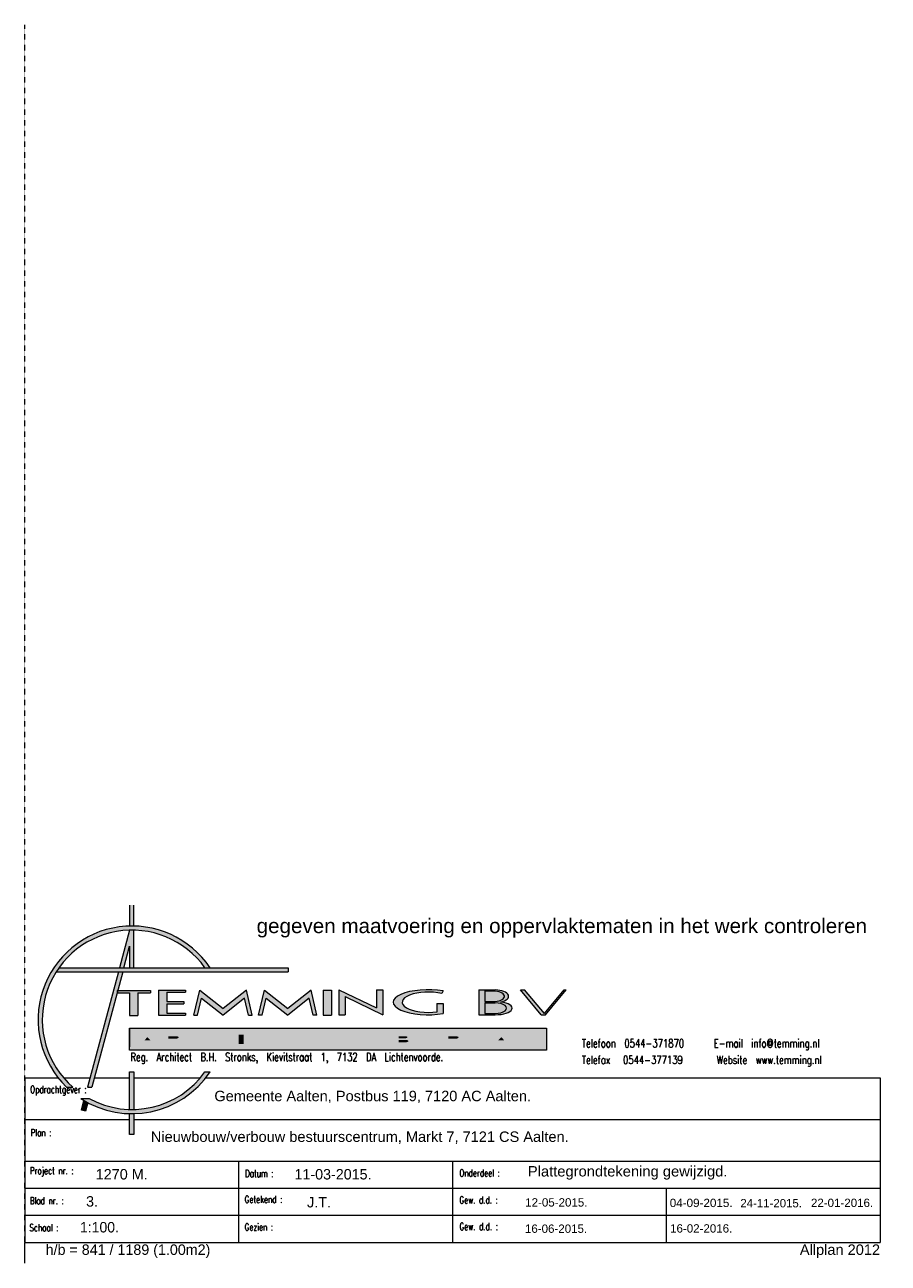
# Model space of a CAD drawing. Header units: millimetres. Extents: x -90830 to 24172, y -102460 to 73669.
# Tile 1 of 198: x 2309 to 23004, y -102460 to -72760. Entities that reach past the tile are written whole.
import ezdxf

# ---------------------------------------------------------------- set-up
doc = ezdxf.new("R2010")
doc.units = ezdxf.units.MM
doc.linetypes.add('PUNKT2_S9', pattern=[0.001, 0, -0.001])
doc.layers.add('Algemeen', color=253, linetype='Continuous', lineweight=9)
doc.layers.add('Standard', color=253, linetype='Continuous', lineweight=9)
doc.styles.add('ARIAL', font='arial.ttf')
doc.styles.add('ROMANT', font='romant.shx')

msp = doc.modelspace()

# ---------------------------------------------------------------- hatches: boundary and pattern name
at = {"layer": 'Standard', "linetype": 'Continuous', "lineweight": 35}
h = msp.add_hatch(color=4, dxfattribs=at)
h.paths.add_polyline_path([(8623, -95473), (8623, -95373), (4922, -95373), (4922, -93873), (4822, -93873), (4822, -94474), (4581, -95373), (3129, -95373), (3062, -95473), (4555, -95473), (3814, -98236), (3918, -98236), (4658, -95473)])
h.paths.add_polyline_path([(4685, -95373), (4822, -94860), (4822, -95373)], flags=16)
for points in [[(6749, -95373), (6501, -95064), (6202, -94804), (5862, -94600), (5492, -94458), (5102, -94384), (4706, -94380), (4315, -94445), (3941, -94578), (3597, -94774), (3292, -95027), (3037, -95331), (2838, -95674), (2703, -96047), (2636, -96437), (2638, -96834), (2710, -97224), (2849, -97595), (3051, -97936), (3310, -98236), (3457, -98236), (3195, -97960), (2985, -97642), (2835, -97292), (2749, -96921), (2730, -96541), (2778, -96163), (2892, -95800), (3069, -95462), (3302, -95161), (3584, -94906), (3908, -94705), (4261, -94564), (4634, -94487), (5015, -94477), (5391, -94535), (5752, -94659), (6085, -94843), (6380, -95084), (6628, -95373)], [(6749, -97873), (6628, -97873), (6374, -98168), (6071, -98412), (5730, -98597), (5361, -98718), (4975, -98771), (4587, -98753), (4208, -98666), (3851, -98512), (3656, -98512), (3999, -98694), (4368, -98815), (4753, -98870), (5142, -98858), (5522, -98779), (5883, -98636), (6215, -98433), (6506, -98176)], [(4822, -97873), (4822, -99373), (4922, -99373), (4922, -97873)], [(3666, -98790), (3762, -98816), (3818, -98608), (3728, -98557)]]:
    msp.add_hatch(color=4, dxfattribs=at).paths.add_polyline_path(points)
at = {"layer": 'Standard', "linetype": 'Continuous', "lineweight": 20}
for color, points in [(0, [(4522, -95923), (4522, -95973), (4822, -95973), (4822, -96523), (5022, -96523), (5022, -95973), (5322, -95973), (5322, -95923)]), (0, [(5512, -95912), (5512, -96512), (6162, -96512), (6162, -96462), (5712, -96462), (5712, -96237), (6122, -96237), (6122, -96187), (5712, -96187), (5712, -95962), (6162, -95962), (6162, -95912)]), (0, [(6362, -96512), (6450, -96512), (6546, -96105), (7062, -96512), (7578, -96105), (7674, -96512), (7762, -96512), (7621, -95912), (7062, -96353), (6504, -95912)]), (0, [(7912, -96512), (8000, -96512), (8096, -96105), (8612, -96512), (9128, -96105), (9224, -96512), (9312, -96512), (9171, -95912), (8612, -96353), (8054, -95912)]), (0, [(9462, -95912), (9462, -96512), (9662, -96512), (9662, -95912)]), (0, [(9839, -96501), (9989, -96501), (9989, -96065), (10889, -96501), (10889, -95901), (10739, -95901), (10739, -96338), (9839, -95901)]), (0, [(12303, -95992), (12339, -95930), (12201, -95912), (12057, -95902), (11910, -95902), (11765, -95911), (11627, -95929), (11499, -95955), (11386, -95989), (11292, -96029), (11218, -96074), (11168, -96123), (11142, -96175), (11142, -96227), (11168, -96279), (11218, -96328), (11292, -96374), (11386, -96414), (11499, -96447), (11627, -96473), (11765, -96491), (11910, -96500), (12057, -96500), (12201, -96491), (12339, -96472), (12339, -96230), (12189, -96230), (12189, -96431), (12083, -96442), (11975, -96445), (11866, -96441), (11761, -96430), (11662, -96412), (11574, -96387), (11497, -96356), (11436, -96321), (11391, -96282), (11364, -96240), (11356, -96198), (11367, -96155), (11397, -96114), (11445, -96076), (11509, -96041), (11587, -96011), (11677, -95987), (11777, -95970), (11883, -95960), (11992, -95957), (12100, -95962), (12205, -95973)]), (0, [(13189, -95901), (13189, -96501), (13586, -96501), (13656, -96499), (13724, -96492), (13788, -96480), (13846, -96464), (13896, -96445), (13936, -96422), (13965, -96397), (13983, -96370), (13989, -96343), (13982, -96315), (13964, -96289), (13933, -96264), (13893, -96241), (13842, -96222), (13784, -96207), (13720, -96195), (13774, -96179), (13820, -96159), (13858, -96137), (13885, -96111), (13902, -96084), (13906, -96056), (13900, -96029), (13881, -96002), (13852, -95977), (13813, -95954), (13766, -95935), (13711, -95920), (13650, -95909), (13586, -95903)]), (0, [(14189, -95901), (14689, -96501), (14789, -96501), (15289, -95901), (15239, -95901), (14764, -96471), (14289, -95901)]), (7, [(13339, -95931), (13339, -96186), (13535, -96186), (13581, -96184), (13627, -96179), (13669, -96169), (13707, -96157), (13741, -96141), (13768, -96123), (13788, -96103), (13800, -96082), (13805, -96060), (13801, -96038), (13789, -96016), (13770, -95996), (13744, -95978), (13711, -95962), (13673, -95949), (13631, -95940), (13586, -95934)]), (7, [(13339, -96216), (13339, -96471), (13586, -96471), (13633, -96469), (13679, -96463), (13722, -96454), (13761, -96441), (13794, -96426), (13821, -96407), (13841, -96387), (13853, -96366), (13858, -96344), (13853, -96322), (13841, -96300), (13821, -96280), (13794, -96262), (13761, -96246), (13722, -96233), (13679, -96224), (13633, -96218), (13586, -96216)])]:
    msp.add_hatch(color=color, dxfattribs=at).paths.add_polyline_path(points)
at = {"layer": 'Standard', "linetype": 'Continuous', "lineweight": 15}
for color, points in [(0, [(4822, -96823), (4822, -97351), (14810, -97351), (14810, -96823)]), (7, [(4973, -97199), (5098, -97199), (5139, -97154), (5357, -97154), (5400, -97199), (5523, -97199), (5316, -96979), (5181, -96979)]), (0, [(5174, -97117), (5322, -97117), (5248, -97039)]), (7, [(5749, -97110), (5890, -97110), (5914, -97115), (5937, -97123), (5956, -97135), (5963, -97152), (5967, -97170), (5972, -97182), (5983, -97191), (5992, -97199), (6114, -97199), (6105, -97191), (6095, -97180), (6089, -97169), (6078, -97123), (6071, -97113), (6057, -97106), (6044, -97102), (6027, -97098), (5984, -97093), (6002, -97093), (6038, -97088), (6068, -97082), (6094, -97073), (6109, -97062), (6116, -97053), (6119, -97043), (6117, -97033), (6108, -97022), (6092, -97009), (6080, -97004), (6062, -96996), (6038, -96989), (6014, -96984), (5985, -96980), (5947, -96978), (5626, -96978), (5626, -97199), (5749, -97199)]), (0, [(5749, -97016), (5749, -97073), (5930, -97073), (5954, -97071), (5975, -97064), (5989, -97057), (5996, -97044), (5993, -97036), (5983, -97027), (5965, -97021), (5932, -97015)]), (7, [(6732, -97042), (6716, -97027), (6697, -97013), (6669, -96998), (6645, -96990), (6610, -96977), (6567, -96971), (6527, -96965), (6476, -96963), (6423, -96966), (6388, -96971), (6343, -96980), (6299, -96993), (6260, -97013), (6232, -97033), (6212, -97058), (6207, -97075), (6208, -97094), (6215, -97115), (6233, -97137), (6256, -97152), (6289, -97169), (6337, -97186), (6378, -97195), (6416, -97200), (6450, -97203), (6505, -97203), (6532, -97201), (6579, -97194), (6627, -97185), (6660, -97171), (6686, -97160), (6716, -97141), (6732, -97125), (6603, -97125), (6588, -97134), (6571, -97144), (6539, -97155), (6510, -97158), (6471, -97160), (6436, -97158), (6402, -97149), (6376, -97139), (6355, -97126), (6340, -97112), (6331, -97096), (6331, -97079), (6334, -97067), (6342, -97055), (6359, -97039), (6377, -97028), (6405, -97017), (6442, -97008), (6480, -97006), (6506, -97008), (6527, -97012), (6549, -97018), (6573, -97025), (6590, -97033), (6600, -97043)]), (7, [(6837, -96978), (6837, -97199), (6962, -97200), (6961, -97102), (7203, -97102), (7203, -97199), (7326, -97199), (7326, -96978), (7203, -96978), (7203, -97064), (6961, -97064), (6961, -96978)]), (7, [(7432, -96978), (7432, -97199), (7555, -97199), (7555, -96978)]), (7, [(7651, -96978), (7651, -97016), (7830, -97016), (7830, -97199), (7953, -97199), (7953, -97016), (8133, -97016), (8133, -96978)]), (7, [(8240, -96978), (8240, -97199), (8689, -97199), (8689, -97162), (8363, -97162), (8363, -97104), (8633, -97104), (8633, -97068), (8363, -97068), (8363, -97016), (8689, -97016), (8689, -96978)]), (7, [(9302, -97043), (9285, -97028), (9266, -97013), (9238, -96999), (9214, -96991), (9179, -96978), (9137, -96972), (9096, -96965), (9045, -96963), (8992, -96966), (8957, -96972), (8913, -96981), (8868, -96994), (8829, -97013), (8802, -97034), (8781, -97059), (8776, -97075), (8777, -97095), (8784, -97116), (8803, -97138), (8825, -97153), (8859, -97170), (8906, -97186), (8947, -97196), (8985, -97201), (9020, -97204), (9074, -97204), (9101, -97202), (9148, -97195), (9196, -97185), (9229, -97172), (9255, -97161), (9285, -97142), (9302, -97125), (9172, -97125), (9157, -97134), (9140, -97145), (9108, -97156), (9080, -97159), (9040, -97161), (9005, -97159), (8971, -97150), (8945, -97140), (8924, -97126), (8910, -97113), (8900, -97097), (8900, -97079), (8903, -97067), (8912, -97056), (8928, -97040), (8946, -97029), (8974, -97017), (9011, -97009), (9049, -97007), (9076, -97009), (9096, -97012), (9118, -97018), (9142, -97026), (9159, -97034), (9169, -97044)]), (7, [(9391, -96978), (9391, -97016), (9570, -97016), (9570, -97199), (9693, -97199), (9693, -97016), (9873, -97016), (9873, -96978)]), (7, [(9980, -96978), (9980, -97199), (10429, -97199), (10429, -97163), (10103, -97163), (10103, -97105), (10373, -97105), (10373, -97068), (10103, -97068), (10103, -97016), (10429, -97016), (10429, -96978)]), (7, [(10540, -96978), (10540, -97199), (10663, -97199), (10663, -97049), (10910, -97199), (11033, -97199), (11033, -96978), (10910, -96978), (10910, -97129), (10663, -96978)]), (7, [(11472, -97198), (11510, -97195), (11538, -97191), (11567, -97183), (11588, -97175), (11606, -97165), (11623, -97151), (11628, -97140), (11628, -97129), (11622, -97119), (11607, -97107), (11589, -97099), (11564, -97093), (11547, -97088), (11524, -97086), (11506, -97085), (11543, -97080), (11585, -97066), (11596, -97059), (11605, -97048), (11606, -97039), (11601, -97024), (11588, -97011), (11577, -97006), (11559, -96998), (11542, -96992), (11524, -96986), (11495, -96982), (11453, -96978), (11146, -96978), (11146, -97198)]), (0, [(11269, -97162), (11441, -97162), (11450, -97161), (11462, -97158), (11472, -97156), (11487, -97152), (11500, -97145), (11504, -97129), (11498, -97119), (11487, -97114), (11476, -97110), (11456, -97107), (11431, -97104), (11268, -97104)]), (0, [(11269, -97015), (11269, -97068), (11430, -97067), (11457, -97061), (11470, -97057), (11478, -97050), (11483, -97042), (11475, -97028), (11463, -97023), (11447, -97018), (11423, -97015)]), (7, [(11741, -96978), (11741, -97142), (11746, -97149), (11760, -97159), (11775, -97166), (11813, -97179), (11851, -97187), (11903, -97196), (11947, -97199), (12024, -97199), (12046, -97197), (12078, -97194), (12118, -97186), (12157, -97178), (12191, -97166), (12215, -97155), (12224, -97146), (12227, -97137), (12227, -96979), (12105, -96979), (12104, -97127), (12102, -97133), (12087, -97140), (12063, -97147), (12035, -97152), (12004, -97154), (11970, -97154), (11938, -97152), (11906, -97147), (11881, -97141), (11869, -97134), (11864, -97128), (11864, -96978)]), (7, [(12459, -97111), (12601, -97111), (12624, -97116), (12647, -97123), (12667, -97135), (12673, -97153), (12677, -97171), (12682, -97182), (12693, -97191), (12702, -97199), (12825, -97199), (12815, -97191), (12805, -97180), (12799, -97170), (12788, -97123), (12781, -97114), (12768, -97107), (12754, -97103), (12737, -97099), (12694, -97094), (12713, -97094), (12748, -97088), (12779, -97082), (12804, -97073), (12820, -97063), (12827, -97054), (12830, -97044), (12828, -97033), (12819, -97022), (12802, -97010), (12790, -97005), (12773, -96997), (12748, -96990), (12724, -96985), (12695, -96981), (12658, -96978), (12336, -96978), (12336, -97199), (12459, -97199)]), (0, [(12459, -97016), (12459, -97073), (12640, -97073), (12665, -97071), (12685, -97065), (12699, -97058), (12707, -97045), (12703, -97037), (12693, -97027), (12675, -97021), (12642, -97015)]), (7, [(12942, -96978), (12942, -97199), (13391, -97199), (13391, -97162), (13065, -97162), (13065, -97104), (13335, -97104), (13335, -97068), (13065, -97068), (13065, -97016), (13391, -97016), (13391, -96978)]), (7, [(13455, -97199), (13580, -97199), (13621, -97154), (13839, -97154), (13882, -97199), (14005, -97199), (13798, -96979), (13663, -96979)]), (0, [(13656, -97117), (13804, -97117), (13730, -97039)]), (7, [(14107, -96975), (14107, -97139), (14112, -97146), (14126, -97156), (14141, -97163), (14179, -97175), (14217, -97184), (14269, -97193), (14313, -97196), (14389, -97196), (14411, -97194), (14444, -97191), (14484, -97183), (14523, -97175), (14557, -97163), (14580, -97152), (14590, -97143), (14593, -97134), (14593, -96976), (14470, -96976), (14470, -97124), (14468, -97130), (14453, -97137), (14428, -97144), (14401, -97148), (14370, -97151), (14335, -97151), (14303, -97148), (14272, -97143), (14247, -97138), (14235, -97131), (14230, -97125), (14230, -96975)]), (0, [(11504, -97127), (11501, -97124), (11497, -97121), (11494, -97148), (11500, -97143), (11503, -97140), (11505, -97135), (11505, -97131)])]:
    msp.add_hatch(color=color, dxfattribs=at).paths.add_polyline_path(points)

# ---------------------------------------------------------------- linework, layer by layer
at = {"layer": 'Standard', "color": 6, "linetype": 'PUNKT2_S9', "lineweight": 15}
msp.add_line((2309, -102460), (2309, -72760), dxfattribs=at)
at = {"layer": 'Standard', "color": 0, "linetype": 'Continuous', "lineweight": 20}
for p, q in [((4822, -93873), (4822, -94374)), ((4922, -94374), (4922, -93873)), ((4822, -94474), (4581, -95373)), ((4922, -95373), (4922, -94474)), ((4685, -95373), (4822, -94860)), ((4822, -94860), (4822, -95373)), ((3062, -95473), (8623, -95473)), ((3129, -95373), (8623, -95373)), ((4555, -95473), (3814, -98236)), ((4658, -95473), (3918, -98236)), ((8623, -95373), (8623, -95473)), ((4522, -95923), (4522, -95980)), ((4522, -95923), (5322, -95923)), ((5322, -95923), (5322, -95973)), ((5512, -95912), (5512, -96512)), ((5512, -95912), (6162, -95912)), ((6162, -95912), (6162, -95962)), ((6362, -96512), (6504, -95912)), ((6504, -95912), (7062, -96353)), ((7621, -95912), (7062, -96353)), ((7762, -96512), (7621, -95912)), ((7912, -96512), (8054, -95912)), ((8054, -95912), (8612, -96353)), ((9171, -95912), (8612, -96353)), ((9312, -96512), (9171, -95912)), ((9462, -95912), (9462, -96512)), ((9462, -95912), (9662, -95912)), ((9662, -95912), (9662, -96512)), ((9839, -95901), (9839, -96501)), ((9839, -95901), (10739, -96338)), ((10739, -95901), (10739, -96338)), ((10739, -95901), (10889, -95901)), ((10889, -95901), (10889, -96501)), ((12339, -95930), (12303, -95992)), ((13189, -95901), (13189, -96501)), ((13189, -95901), (13586, -95901)), ((14689, -96501), (14189, -95901)), ((14189, -95901), (14289, -95901)), ((14764, -96471), (14289, -95901)), ((14764, -96471), (15239, -95901)), ((14789, -96501), (15289, -95901)), ((15239, -95901), (15289, -95901)), ((4522, -95973), (4822, -95973)), ((4822, -95973), (4822, -96523)), ((5022, -95973), (5022, -96523)), ((5022, -95973), (5322, -95973)), ((5712, -95962), (6162, -95962)), ((5712, -95962), (5712, -96187)), ((5712, -96187), (6122, -96187)), ((6122, -96187), (6122, -96237)), ((6450, -96512), (6546, -96105)), ((6546, -96105), (7062, -96512)), ((7578, -96105), (7062, -96512)), ((7674, -96512), (7578, -96105)), ((8000, -96512), (8096, -96105)), ((8096, -96105), (8612, -96512)), ((9128, -96105), (8612, -96512)), ((9224, -96512), (9128, -96105)), ((9989, -96065), (10889, -96501)), ((9989, -96065), (9989, -96501)), ((13339, -95931), (13586, -95931)), ((13339, -95931), (13339, -96186)), ((13339, -96186), (13535, -96186)), ((13339, -96216), (13586, -96216)), ((13339, -96216), (13339, -96471)), ((4822, -96523), (5022, -96523)), ((5512, -96512), (6162, -96512)), ((5712, -96237), (6122, -96237)), ((5712, -96237), (5712, -96462)), ((5712, -96462), (6162, -96462)), ((6162, -96462), (6162, -96512)), ((6362, -96512), (6450, -96512)), ((7674, -96512), (7762, -96512)), ((8000, -96512), (7912, -96512)), ((9312, -96512), (9224, -96512)), ((9462, -96512), (9662, -96512)), ((9839, -96501), (9989, -96501)), ((12189, -96230), (12339, -96230)), ((12189, -96230), (12189, -96431)), ((12339, -96230), (12339, -96472)), ((13189, -96501), (13586, -96501)), ((13339, -96471), (13586, -96471)), ((14689, -96501), (14789, -96501)), ((4822, -96823), (8623, -96823)), ((4822, -96823), (4822, -97273)), ((4822, -96823), (14810, -96823)), ((4822, -97351), (4822, -96823)), ((14810, -96823), (14810, -97351)), ((14810, -97351), (4822, -97351)), ((4822, -97873), (4922, -97873)), ((4822, -98773), (4822, -97873)), ((4922, -97873), (4922, -98773)), ((6628, -97873), (6749, -97873)), ((2309, -98010), (2309, -101960)), ((2309, -98010), (3107, -98010)), ((3235, -98010), (3875, -98010)), ((3310, -98236), (3457, -98236)), ((3814, -98236), (3918, -98236)), ((3978, -98010), (4822, -98010)), ((4922, -98010), (6521, -98010)), ((6650, -98010), (22809, -98010)), ((22809, -98010), (22809, -98010)), ((22809, -98010), (22809, -101960)), ((3656, -98512), (3851, -98512)), ((3666, -98790), (3728, -98557)), ((3762, -98816), (3666, -98790)), ((3818, -98608), (3762, -98816)), ((4822, -99373), (4822, -98873)), ((4922, -98873), (4922, -99373)), ((2309, -99010), (4822, -99010)), ((4922, -99010), (22809, -99010)), ((4922, -99373), (4822, -99373)), ((2309, -100010), (22809, -100010)), ((7434, -100010), (7434, -101960)), ((12559, -100010), (12559, -101960)), ((2309, -100660), (22809, -100660)), ((17684, -100660), (17684, -101960)), ((2309, -101310), (22809, -101310)), ((2309, -101960), (22809, -101960))]:
    msp.add_line(p, q, dxfattribs=at)
at = {"layer": 'Standard', "color": 1, "linetype": 'Continuous', "lineweight": 15}
msp.add_line((2309, -102460), (2309, -101960), dxfattribs=at)
at = {"layer": 'Standard', "color": 0, "linetype": 'Continuous', "lineweight": 20}
for radius, start, end in [(2250, 33.749, 225.8052), (2150, 35.5487, 228.6182), (2250, 237.0881, 326.251), (2150, 241.4684, 324.4513)]:
    msp.add_arc((4878, -96623), radius, start, end, dxfattribs=at)
for centre, major_axis, ratio, start_param, end_param in [((11980, -96201), (841, 0), 0.356876, 1.129066, 5.15412), ((13535, -96059), (-372, 0), 0.423703, 2.093414, 4.573212), ((11980, -96201), (-624, 0), 0.391782, 4.167162, 8.196398), ((13535, -96059), (-270, 0), 0.472326, 1.570796, 4.520171), ((13586, -96344), (403, 0), 0.391196, 4.712389, 7.514743), ((13586, -96344), (271, 0), 0.470003, 4.712389, 7.853982)]:
    msp.add_ellipse(centre, major_axis=major_axis, ratio=ratio, start_param=start_param, end_param=end_param, dxfattribs=at)

# ---------------------------------------------------------------- texts
at = {"layer": 'Algemeen', "color": 0, "linetype": 'Continuous', "lineweight": 9, "insert": (7866, -94649), "char_height": 350, "width": 14735.99, "attachment_point": 7, "style": 'ARIAL'}
msp.add_mtext('\\W1.01;gegeven\\~maatvoering\\~en\\~oppervlaktematen\\~in\\~het\\~werk\\~controleren', dxfattribs=at)
at = {"layer": 'Algemeen', "color": 6, "linetype": 'Continuous', "lineweight": 20, "attachment_point": 7, "style": 'ARIAL'}
for s, insert, char_height, width in [('\\W1.00;Gemeente\\~Aalten,\\~Postbus\\~119,\\~7120\\~AC\\~Aalten.\\~\\~\\~', (6853, -98621), 250, 8028.65), ('\\W1.00;Nieuwbouw/verbouw\\~bestuurscentrum,\\~Markt\\~7,\\~7121\\~CS\\~Aalten.', (5330, -99597), 250, 10183.44), ('\\W0.99;1270\\~M.', (4008, -100455), 250, 1390), ('\\W0.98;11-03-2015.', (8774, -100455), 250, 2017.8), ('\\W1.01;Plattegrondtekening\\~gewijzigd.', (14367, -100455), 250, 4892.47), ('\\W0.99;3.', (3777, -101105), 250, 415.36), ('\\W0.99;J.T.', (9074, -101126), 250, 702.81), ('\\W0.99;12-05-2015.', (14304, -101104), 200, 1615.22), ('\\W1.00;04-09-2015.', (17768, -101116), 200, 1616.21), ('\\W0.98;24-11-2015.', (19460, -101123), 200, 1614.24), ('\\W0.99;22-01-2016.', (21152, -101115), 200, 1615.22), ('\\W0.96;1:100.', (3633, -101725), 250, 1095.4), ('\\W0.99;16-06-2015.', (14297, -101734), 200, 1615.22), ('\\W0.99;16-02-2016.', (17776, -101728), 200, 1615.22)]:
    msp.add_mtext(s, dxfattribs=dict(at, insert=insert, char_height=char_height, width=width))
at = {"layer": 'Standard', "color": 5, "linetype": 'Continuous', "lineweight": 60, "insert": (15660, -97087), "char_height": 197.1, "width": 7084.31, "attachment_point": 1, "line_spacing_factor": 1.204819, "style": 'ROMANT'}
msp.add_mtext('\\W0.75;Telefoon\\~\\~0544-371870\\~\\~\\~\\~\\~\\~\\~E-mail\\~\\~info@temming.nl\\PTelefax\\~\\~\\~0544-377139\\~\\~\\~\\~\\~\\~\\~\\~Website\\~\\~www.temming.nl', dxfattribs=at)
at = {"layer": 'Standard', "color": 0, "linetype": 'Continuous', "lineweight": 35, "insert": (4842, -97678), "char_height": 197.1, "width": 9408.6, "attachment_point": 7, "style": 'ROMANT'}
msp.add_mtext('\\W0.74;Reg.\\~\\~Architect\\~\\~B.H.\\~\\~Stronks,\\~\\~Kievitstraat\\~\\~1,\\~\\~7132\\~\\~DA\\~\\~Lichtenvoorde.', dxfattribs=at)
at = {"layer": 'Standard', "color": 0, "linetype": 'Continuous', "lineweight": 20, "char_height": 170, "attachment_point": 7, "style": 'ROMANT'}
for s, insert, width in [('\\W0.74;Opdrachtgever\\~:', (2438, -98435), 1810.81), ('\\W0.74;Plan\\~:', (2448, -99414), 632.15), ('\\W0.74;Project\\~nr.\\~:', (2429, -100384), 1348.98), ('\\W0.74;Datum\\~:', (7587, -100393), 878.65), ('\\W0.74;Onderdeel\\~:', (12726, -100384), 1292.31), ('\\W0.74;Blad\\~nr.\\~:', (2429, -101043), 1011.81), ('\\W0.74;Getekend\\~:', (7578, -101015), 1238.48), ('\\W0.74;Gew.\\~d.d.\\~:', (12726, -101030), 1187.48), ('\\W0.74;Schaal\\~:', (2420, -101690), 906.98), ('\\W0.74;Gezien\\~:', (7578, -101674), 909.81), ('\\W0.74;Gew.\\~d.d.\\~:', (12727, -101664), 1187.48)]:
    msp.add_mtext(s, dxfattribs=dict(at, insert=insert, width=width))
at = {"layer": 'Standard', "color": 1, "linetype": 'Continuous', "lineweight": 15, "char_height": 250, "style": 'ARIAL'}
for s, insert, width, attachment_point in [('\\W0.98;h/b\\~=\\~841\\~/\\~1189\\~(1.00m2)', (2809, -102335), 4164.72, 7), ('\\W1.00;Allplan\\~2012', (22809, -102335), 2062.13, 9)]:
    msp.add_mtext(s, dxfattribs=dict(at, insert=insert, width=width, attachment_point=attachment_point))

doc.saveas('drawing.dxf')
